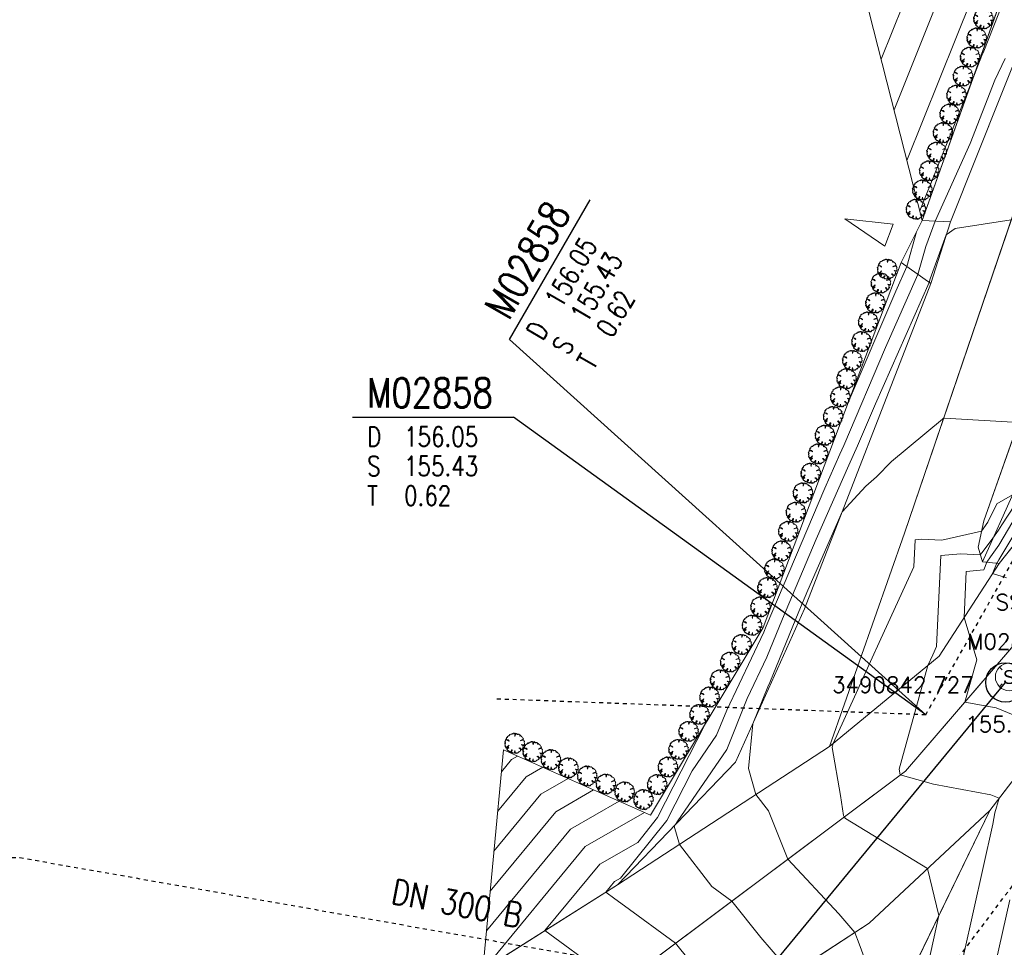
# Model space of a CAD drawing. Header units: metres. Extents: x 3490449 to 3490968, y 5754217 to 5754743.
# Tile 138 of 212: x 3490818 to 3490843, y 5754540 to 5754564. Entities that reach past the tile are written whole.
import ezdxf
from ezdxf.enums import TextEntityAlignment as Align

# ---------------------------------------------------------------- set-up
doc = ezdxf.new("R2010")
doc.units = ezdxf.units.M
doc.header["$LTSCALE"] = 0.25
doc.linetypes.add('Kartierung-07$0$AUSGEZOGEN', pattern=[0])
doc.linetypes.add('Kartierung-07$0$STRICHLINIE', pattern=[19.05, 12.7, -6.35])
for name, color, linetype, lineweight, true_color in [('Kartierung-07$0$$BRUCH', 7, 'Continuous', 18, 0x82563a), ('Kartierung-07$0$$HOEHEN_Haupt', 7, 'Continuous', 18, 0x82563a), ('Kartierung-07$0$$HOEHEN_Mittel', 7, 'Continuous', 18, 0x82563a), ('Kartierung-07$0$$P_INF_FL', 7, 'Kartierung-07$0$AUSGEZOGEN', 18, 0x82563a), ('Kartierung-07$0$$P_INF_H_Schacht', 7, 'Kartierung-07$0$AUSGEZOGEN', 18, 0x82563a), ('Kartierung-07$0$$P_INF_NR_Schacht', 7, 'Kartierung-07$0$AUSGEZOGEN', 18, 0x82563a), ('Kartierung-07$0$$P_INF_X', 7, 'Kartierung-07$0$AUSGEZOGEN', 18, 0x82563a), ('Kartierung-07$0$$PKT_SS', 7, 'Continuous', 18, 0x82563a), ('Kartierung-07$0$B_Befestigt', 7, 'Continuous', 18, 0x82563a), ('Kartierung-07$0$B_Boeschung_OK', 7, 'Continuous', 18, 0x82563a), ('Kartierung-07$0$B_Gelaendeknick', 7, 'Continuous', 18, 0x82563a), ('Kartierung-07$0$B_Hecke', 7, 'Continuous', 18, 0x82563a), ('Kartierung-07$0$B_Zufahrt_Zugang', 7, 'Continuous', 18, 0x82563a), ('Kartierung-07$0$Hilfe_DGM', 7, 'Continuous', 18, 0x82563a), ('Kartierung-07$0$SYM_SS', 7, 'Kartierung-07$0$AUSGEZOGEN', 18, 0x82563a)]:
    doc.layers.add(name, color=color, linetype=linetype, lineweight=lineweight, true_color=true_color)
for name, color, linetype in [('Kartierung-07$0$B_RW-Leitung', 7, 'Kartierung-07$0$STRICHLINIE'), ('Kartierung-07$0$B_Schachtschrift_RW', 7, 'Continuous'), ('Kartierung-07$0$B_Schachtschrift_RW_60Grad', 7, 'Continuous'), ('Kartierung-07$0$B_SW_Schacht', 7, 'Continuous')]:
    doc.layers.add(name, color=color, linetype=linetype)
for name, color, linetype, true_color in [('Kartierung-07$0$B_RW-Leitung_Aus', 7, 'Kartierung-07$0$STRICHLINIE', 0x82563a), ('Kartierung-07$0$B_RW-Leitung_Schrift_Aus', 7, 'Kartierung-07$0$AUSGEZOGEN', 0x82563a), ('Kartierung-07$0$B_SW-Leitung_AUS', 7, 'Continuous', 0x82563a)]:
    doc.layers.add(name, color=color, linetype=linetype, true_color=true_color)
doc.styles.add('Kartierung-07$0$2', font='TXT')
doc.styles.add('Kartierung-07$0$STANDARD', font='romans.shx', dxfattribs={"width": 0.8})

# ---------------------------------------------------------------- blocks, each defined once
blk = doc.blocks.new('Kartierung-07$0$PKT_SS')
at = {"layer": 'Kartierung-07$0$SYM_SS'}
for p, q in [((-0.247, 0.247), (-0.177, 0.177)), ((0.177, 0.177), (0.247, 0.247)), ((0.177, 0.177), (0.247, 0.247)), ((-0.247, -0.247), (-0.177, -0.177)), ((0.177, -0.177), (0.247, -0.247))]:
    blk.add_line(p, q, dxfattribs=at)
blk.add_circle((0, 0), 0.35, dxfattribs=at)
at = {"layer": 'Kartierung-07$0$$P_INF_FL', "style": 'Kartierung-07$0$STANDARD'}
blk.add_attdef('CODE', text='', height=0.8, dxfattribs=at).set_placement((0, 1.7), align=Align.CENTER)
at = {"layer": 'Kartierung-07$0$$P_INF_H_Schacht', "style": 'Kartierung-07$0$STANDARD'}
blk.add_attdef('H', text='', height=0.8, dxfattribs=at).set_placement((0, -1.4), align=Align.CENTER)
at = {"layer": 'Kartierung-07$0$$P_INF_NR_Schacht', "style": 'Kartierung-07$0$STANDARD'}
blk.add_attdef('NR', text='', height=0.8, dxfattribs=at).set_placement((0, 0.7), align=Align.CENTER)
at = {"layer": 'Kartierung-07$0$$P_INF_X', "style": 'Kartierung-07$0$STANDARD'}
blk.add_attdef('X', text='', height=0.8, dxfattribs=at).set_placement((-0.9, -0.4), align=Align.RIGHT)
blk.add_attdef('Y', (0.7, -0.4), '', height=0.8, dxfattribs=at)
at = {"layer": 'Kartierung-07$0$SYM_SS', "style": 'Kartierung-07$0$2'}
blk.add_text('S', height=0.35, dxfattribs=at).set_placement((0, -0.178), align=Align.CENTER)
blk = doc.blocks.new('Kartierung-07$0$Hecke')
at = {"layer": 'Kartierung-07$0$B_Hecke'}
blk.add_lwpolyline([(-0.447, -0.197), (-0.472, -0.185), (-0.46, -0.147), (-0.472, -0.147), (-0.485, -0.16), (-0.497, -0.135), (-0.485, -0.122), (-0.485, -0.11), (-0.46, -0.085), (-0.485, -0.085), (-0.497, -0.06), (-0.485, -0.06), (-0.497, -0.035), (-0.497, -0.01), (-0.485, 0.003), (-0.485, -0.01), (-0.472, -0.01), (-0.46, 0.003), (-0.472, 0.04), (-0.497, 0.028), (-0.51, 0.065), (-0.472, 0.09), (-0.485, 0.103), (-0.46, 0.115), (-0.46, 0.14), (-0.46, 0.165), (-0.435, 0.178), (-0.36, 0.14), (-0.347, 0.153), (-0.297, 0.103), (-0.285, 0.115), (-0.335, 0.165), (-0.36, 0.165), (-0.435, 0.203), (-0.447, 0.228), (-0.422, 0.228), (-0.41, 0.24), (-0.422, 0.278), (-0.41, 0.29), (-0.385, 0.29), (-0.372, 0.303), (-0.372, 0.328), (-0.385, 0.328), (-0.322, 0.378), (-0.322, 0.39), (-0.297, 0.378), (-0.26, 0.403), (-0.26, 0.428), (-0.247, 0.44), (-0.222, 0.415), (-0.185, 0.44), (-0.197, 0.465), (-0.185, 0.465), (-0.16, 0.453), (-0.135, 0.478), (-0.122, 0.49), (-0.097, 0.465), (-0.085, 0.49), (-0.072, 0.503), (-0.035, 0.503), (-0.035, 0.465), (-0.022, 0.478), (0.003, 0.503), (0.003, 0.478), (0.015, 0.465), (0.028, 0.49), (0.028, 0.478), (0.003, 0.403), (0.015, 0.34), (0.028, 0.39), (0.065, 0.478), (0.065, 0.503), (0.09, 0.49), (0.09, 0.478), (0.103, 0.465), (0.115, 0.49), (0.128, 0.465), (0.14, 0.44), (0.153, 0.44), (0.178, 0.465), (0.203, 0.453), (0.215, 0.453), (0.24, 0.428), (0.228, 0.415), (0.253, 0.415), (0.278, 0.403), (0.29, 0.39), (0.265, 0.365), (0.265, 0.353), (0.315, 0.365), (0.353, 0.34), (0.353, 0.328), (0.403, 0.303), (0.415, 0.278), (0.415, 0.253), (0.453, 0.24), (0.428, 0.215), (0.453, 0.19), (0.403, 0.178), (0.29, 0.128), (0.303, 0.115), (0.415, 0.153), (0.478, 0.14), (0.465, 0.115), (0.503, 0.09), (0.49, 0.078), (0.49, 0.065), (0.478, 0.04), (0.503, -0.022), (0.49, -0.035), (0.49, -0.097), (0.478, -0.122), (0.453, -0.085), (0.353, -0.072), (0.378, -0.097), (0.403, -0.11), (0.428, -0.135), (0.415, -0.197), (0.453, -0.222), (0.428, -0.247), (0.39, -0.247), (0.415, -0.285), (0.39, -0.297), (0.378, -0.347), (0.365, -0.347), (0.253, -0.235), (0.215, -0.247), (0.253, -0.272), (0.29, -0.31), (0.303, -0.385), (0.278, -0.422), (0.253, -0.41), (0.24, -0.447), (0.203, -0.435), (0.14, -0.51), (0.115, -0.485), (0.078, -0.522), (0.078, -0.485), (0.053, -0.51), (0.028, -0.51), (0.028, -0.46), (0.015, -0.372), (-0.022, -0.51), (-0.047, -0.51), (-0.072, -0.485), (-0.11, -0.497), (-0.135, -0.497), (-0.122, -0.472), (-0.147, -0.46), (-0.16, -0.485), (-0.197, -0.46), (-0.122, -0.372), (-0.122, -0.335), (-0.16, -0.335), (-0.185, -0.41), (-0.235, -0.447), (-0.26, -0.447), (-0.26, -0.41), (-0.31, -0.41), (-0.322, -0.397), (-0.322, -0.372), (-0.347, -0.372), (-0.397, -0.322), (-0.347, -0.272), (-0.297, -0.235), (-0.31, -0.21), (-0.397, -0.297), (-0.41, -0.272), (-0.447, -0.247), (-0.31, -0.16), (-0.31, -0.135), (-0.285, -0.11), (-0.285, -0.097), (-0.36, -0.172), (-0.385, -0.172), (-0.447, -0.197)], dxfattribs=at)
blk = doc.blocks.new('Kartierung-07$0$Zugang')
at = {"layer": 'Kartierung-07$0$B_Zufahrt_Zugang'}
for p, q in [((-0.3, -1.2), (0, 0)), ((0, 0), (0.3, -1.2)), ((-0.3, -1.2), (0.3, -1.2))]:
    blk.add_line(p, q, dxfattribs=at)
blk = doc.blocks.new('Kartierung-07$0$B_Schachtbeschriftung')
blk.add_line((0, 0), (8.186, 0))
at = {"style": 'Kartierung-07$0$STANDARD', "width": 0.8}
for s, p in [('D ', (0.75, -0.5)), ('S ', (0.75, -2)), ('T ', (0.75, -3.5))]:
    blk.add_text(s, height=1, dxfattribs=at).set_placement(p, align=Align.TOP_LEFT)
at = {"ltscale": 0.02, "style": 'Kartierung-07$0$STANDARD', "width": 0.8}
for tag, p, height in [('NUMMER', (0.759, 0.479), 1.5), ('DECKEL', (2.627, -1.5), 1), ('SOHLE', (2.625, -2.996), 1), ('TIEFE', (2.628, -4.501), 1)]:
    blk.add_attdef(tag, p, '', height=height, dxfattribs=at)
at = {"ltscale": 0.02, "style": 'Kartierung-07$0$STANDARD', "width": 0.8, "flags": 1}
blk.add_attdef('FOTO', (1.057, -6.131), '', height=1, dxfattribs=at)

msp = doc.modelspace()

# ---------------------------------------------------------------- linework, layer by layer
at = {"layer": 'Kartierung-07$0$$BRUCH', "ltscale": 0.02}
for p, q in [((3490843.521, 5754566.897), (3490840.517, 5754558.474)), ((3490841.235, 5754558.44), (3490844.512, 5754566.666)), ((3490844.447, 5754563.383), (3490840.067, 5754550.531)), ((3490841.235, 5754558.44), (3490840.517, 5754558.474)), ((3490840.737, 5754556.871), (3490841.235, 5754558.44)), ((3490844.485, 5754557.645), (3490842.083, 5754550.844)), ((3490836.479, 5754548.133), (3490839.982, 5754557.407)), ((3490839.982, 5754557.407), (3490840.737, 5754556.871)), ((3490837.531, 5754548.611), (3490840.737, 5754556.871)), ((3490842.047, 5754549.805), (3490842.871, 5754551.635)), ((3490842.47, 5754549.761), (3490843.468, 5754551.015)), ((3490842.083, 5754550.844), (3490841.939, 5754550.171)), ((3490840.067, 5754550.531), (3490838.161, 5754545.106)), ((3490844.859, 5754550.029), (3490840.091, 5754544.486)), ((3490841.939, 5754550.171), (3490842.047, 5754549.805)), ((3490840.953, 5754547.404), (3490842.47, 5754549.761)), ((3490842.047, 5754549.805), (3490842.47, 5754549.761)), ((3490835.779, 5754544.708), (3490837.531, 5754548.611)), ((3490845.945, 5754548.318), (3490842.234, 5754543.484)), ((3490833.618, 5754543.362), (3490836.479, 5754548.133)), ((3490838.161, 5754545.106), (3490840.953, 5754547.404)), ((3490829.88, 5754545.025), (3490833.618, 5754543.362)), ((3490838.161, 5754545.106), (3490832.776, 5754541.595)), ((3490832.776, 5754541.595), (3490835.779, 5754544.708)), ((3490840.091, 5754544.486), (3490832.212, 5754538.579)), ((3490842.234, 5754543.484), (3490839.171, 5754540.62)), ((3490840.277, 5754539.443), (3490842.234, 5754543.484)), ((3490829.357, 5754539.435), (3490832.776, 5754541.595)), ((3490839.171, 5754540.62), (3490834.204, 5754537.388))]:
    msp.add_line(p, q, dxfattribs=at)
at = {"layer": 'Kartierung-07$0$$HOEHEN_Haupt', "ltscale": 0.02}
for points in [[(3490834.909, 5754539.294), (3490834.253, 5754540.109), (3490832.958, 5754541.059), (3490832.71, 5754541.241), (3490832.482, 5754541.409), (3490832.705, 5754541.679), (3490832.858, 5754541.767), (3490834.033, 5754543.229), (3490834.675, 5754544.492), (3490835.297, 5754545.394), (3490835.553, 5754546.034), (3490836.493, 5754548.018), (3490836.554, 5754548.167), (3490838.046, 5754551.673), (3490838.424, 5754552.534), (3490838.524, 5754552.761), (3490839.59, 5754555.249), (3490840.411, 5754557.103), (3490840.608, 5754557.812), (3490840.846, 5754558.458), (3490841.737, 5754560.428), (3490842.361, 5754562.04), (3490842.627, 5754562.591)], [(3490842.821, 5754550.826), (3490842.465, 5754550.229), (3490842.255, 5754549.927), (3490842.162, 5754549.793), (3490842.082, 5754549.597), (3490841.639, 5754549.559), (3490841.586, 5754548.387), (3490841.903, 5754547.313), (3490841.598, 5754546.237), (3490842.4, 5754546.088), (3490843.792, 5754545.514)], [(3490831.526, 5754544.293), (3490830.834, 5754543.895), (3490829.639, 5754542.447)], [(3490842.741, 5754541.217), (3490842.08, 5754538.233)]]:
    msp.add_lwpolyline(points, dxfattribs=at)
at = {"layer": 'Kartierung-07$0$$HOEHEN_Mittel', "ltscale": 0.02}
for points in [[(3490839.477, 5754562.571), (3490840.036, 5754563.963), (3490840.387, 5754564.836), (3490840.652, 5754565.498), (3490841.949, 5754569.104), (3490842.345, 5754569.709), (3490843.492, 5754571.472)], [(3490839.803, 5754561.287), (3490840.705, 5754563.532), (3490841.271, 5754564.942), (3490841.699, 5754566.008), (3490842.523, 5754568.298), (3490843.389, 5754569.625)], [(3490840.129, 5754560.002), (3490841.374, 5754563.101), (3490842.155, 5754565.047), (3490842.746, 5754566.519)], [(3490840.455, 5754558.718), (3490841.785, 5754562.03), (3490842.031, 5754562.664), (3490842.04, 5754562.682), (3490842.064, 5754562.733), (3490842.978, 5754565.038)], [(3490842.781, 5754558.494), (3490841.353, 5754558.268), (3490841.13, 5754558.11), (3490840.72, 5754556.994), (3490840.694, 5754556.901), (3490839.33, 5754553.82), (3490838.872, 5754552.749), (3490838.654, 5754552.254), (3490837.828, 5754550.376), (3490836.968, 5754548.355), (3490836.569, 5754547.377), (3490836.073, 5754546.329), (3490835.553, 5754545.029), (3490834.291, 5754543.197), (3490834.269, 5754543.154), (3490834.215, 5754543.087), (3490834.351, 5754542.622), (3490835.174, 5754541.551), (3490835.68, 5754541.179), (3490836.422, 5754540.259), (3490837.207, 5754539.342)], [(3490840.372, 5754558.184), (3490840.127, 5754557.304), (3490839.85, 5754556.678), (3490838.639, 5754553.851)], [(3490839.408, 5754538.765), (3490838.919, 5754540.098), (3490838.804, 5754540.381), (3490838.399, 5754540.853), (3490837.108, 5754542.249), (3490836.613, 5754543.475), (3490836.295, 5754543.889), (3490836.103, 5754544.548), (3490836.217, 5754545.684), (3490836.593, 5754546.624), (3490836.646, 5754546.736), (3490837.382, 5754548.543), (3490837.61, 5754549.078), (3490838.485, 5754551.069), (3490839.086, 5754551.728), (3490839.356, 5754551.964), (3490839.736, 5754552.354), (3490841.033, 5754553.429), (3490841.056, 5754553.451), (3490841.063, 5754553.454), (3490841.084, 5754553.448), (3490842.964, 5754553.339)], [(3490840.59, 5754539.233), (3490840.94, 5754540.812), (3490840.654, 5754542.007), (3490838.572, 5754543.28), (3490838.535, 5754543.32), (3490838.52, 5754543.357), (3490838.441, 5754543.861), (3490838.229, 5754545.084), (3490838.257, 5754545.185), (3490838.798, 5754546.37), (3490839.249, 5754547.358), (3490839.427, 5754547.748), (3490840.309, 5754549.678), (3490840.34, 5754550.362), (3490840.491, 5754550.375), (3490841.014, 5754550.349), (3490842.026, 5754550.577), (3490842.187, 5754550.81), (3490842.412, 5754551.277), (3490842.811, 5754551.503)], [(3490843.022, 5754551.478), (3490842.54, 5754550.744), (3490842.46, 5754550.61), (3490842.315, 5754550.4), (3490842.066, 5754550.073), (3490841.995, 5754549.98), (3490841.501, 5754550.005), (3490840.99, 5754549.961), (3490840.884, 5754547.648), (3490840.79, 5754547.441), (3490840.664, 5754547.166), (3490840.005, 5754544.78), (3490839.937, 5754544.535), (3490839.963, 5754544.39), (3490840.805, 5754544.152), (3490842.259, 5754543.881), (3490842.472, 5754543.794), (3490842.365, 5754543.42), (3490842.311, 5754543.138), (3490841.335, 5754538.733)], [(3490843.101, 5754550.908), (3490842.469, 5754549.849), (3490842.43, 5754549.792), (3490842.412, 5754549.767), (3490842.305, 5754549.504), (3490842.659, 5754549.398)], [(3490827.933, 5754527.916), (3490829.349, 5754529.511), (3490831.624, 5754531.164), (3490834.12, 5754533.098), (3490834.933, 5754534.956), (3490835.335, 5754535.873), (3490834.238, 5754537.084), (3490834.044, 5754537.308), (3490833.769, 5754537.648), (3490832.826, 5754539.039), (3490832.362, 5754539.38), (3490830.935, 5754540.432), (3490832.331, 5754542.122), (3490833.29, 5754542.673), (3490833.797, 5754543.305), (3490834.994, 5754545.657)], [(3490830.235, 5754544.867), (3490830.086, 5754544.781), (3490829.828, 5754544.469)], [(3490830.881, 5754544.58), (3490830.46, 5754544.338), (3490829.733, 5754543.458)], [(3490832.172, 5754544.005), (3490831.208, 5754543.452), (3490829.544, 5754541.436)], [(3490832.817, 5754543.718), (3490831.582, 5754543.009), (3490829.45, 5754540.426)], [(3490826.92, 5754527.76), (3490828.684, 5754529.746), (3490831.518, 5754531.806), (3490833.236, 5754533.137), (3490834.073, 5754535.048), (3490833.74, 5754535.451), (3490832.707, 5754536.638), (3490831.919, 5754537.617), (3490831.511, 5754538.282), (3490829.454, 5754539.406), (3490829.388, 5754539.455), (3490831.957, 5754542.566), (3490833.463, 5754543.431)]]:
    msp.add_lwpolyline(points, dxfattribs=at)
at = {"layer": 'Kartierung-07$0$B_Befestigt', "ltscale": 0.02}
for points, elevation in [([(3490862.905, 5754622.561), (3490860.674, 5754614.352), (3490859.134, 5754607.126), (3490856.867, 5754599.072), (3490853.35, 5754587.172), (3490852.044, 5754582.171), (3490849.902, 5754575.021), (3490847.195, 5754565.656), (3490844.485, 5754557.645), (3490842.083, 5754550.844), (3490841.939, 5754550.171), (3490842.047, 5754549.805)], 161.404), ([(3490825.245, 5754538.097), (3490829.357, 5754539.435), (3490832.776, 5754541.595), (3490835.779, 5754544.708), (3490837.531, 5754548.611), (3490840.737, 5754556.871), (3490841.235, 5754558.44), (3490844.512, 5754566.666), (3490847.319, 5754575.912), (3490849.072, 5754582.46), (3490848.929, 5754582.921), (3490850.538, 5754587.529), (3490853.887, 5754599.873), (3490856.055, 5754608.085), (3490857.956, 5754615.478), (3490859.617, 5754621.091), (3490859.439, 5754621.329)], 157.106), ([(3490851.231, 5754558.944), (3490848.661, 5754553.749), (3490845.945, 5754548.318), (3490842.234, 5754543.484), (3490839.171, 5754540.62), (3490834.204, 5754537.388), (3490828.645, 5754534.603), (3490823.058, 5754532.436)], 155.263), ([(3490841.235, 5754558.44), (3490840.517, 5754558.474)], 156.404), ([(3490839.982, 5754557.407), (3490840.737, 5754556.871)], 156.651), ([(3490840.277, 5754539.443), (3490842.234, 5754543.484)], 157.232)]:
    msp.add_lwpolyline(points, dxfattribs=dict(at, elevation=elevation))
msp.add_lwpolyline([(3490842.047, 5754549.805), (3490842.047, 5754549.805), (3490842.47, 5754549.761), (3490843.468, 5754551.015), (3490845.598, 5754554.621), (3490847.804, 5754559.135), (3490847.732, 5754559.885), (3490848.378, 5754560.276), (3490851.927, 5754567.498), (3490857.905, 5754579.147), (3490862.9, 5754588.36), (3490869.354, 5754599.328)], dxfattribs=at)
at = {"layer": 'Kartierung-07$0$B_Boeschung_OK', "ltscale": 0.02}
msp.add_lwpolyline([(3490842.047, 5754549.805), (3490842.871, 5754551.635), (3490845.344, 5754558.088), (3490847.925, 5754565.34), (3490851.275, 5754574.852), (3490853.47, 5754581.777), (3490855.634, 5754586.559), (3490857.31, 5754591.993), (3490861.407, 5754600.105), (3490864.542, 5754607.976), (3490868.117, 5754613.372), (3490872.543, 5754618.361)], dxfattribs=at)
at = {"layer": 'Kartierung-07$0$B_Gelaendeknick', "ltscale": 0.02}
for points, elevation in [([(3490862.993, 5754627.749), (3490860.827, 5754620.291), (3490858.372, 5754610.751), (3490854.889, 5754598.061), (3490851.672, 5754586.302), (3490848.754, 5754576.629), (3490844.447, 5754563.383), (3490840.067, 5754550.531), (3490838.161, 5754545.106), (3490840.953, 5754547.404)], 162.01), ([(3490849.515, 5754559.086), (3490844.859, 5754550.029), (3490840.091, 5754544.486), (3490832.212, 5754538.579), (3490823.429, 5754534.854)], 155.329), ([(3490840.953, 5754547.404), (3490842.47, 5754549.761)], 156.088), ([(3490838.161, 5754545.106), (3490832.776, 5754541.595)], 156.204)]:
    msp.add_lwpolyline(points, dxfattribs=dict(at, elevation=elevation))
at = {"layer": 'Kartierung-07$0$B_Hecke', "ltscale": 0.02, "elevation": 157.255}
for points in [[(3490845.002, 5754572.212), (3490843.521, 5754566.897), (3490840.517, 5754558.474)], [(3490829.88, 5754545.025), (3490833.618, 5754543.362), (3490836.479, 5754548.133), (3490839.982, 5754557.407)]]:
    msp.add_lwpolyline(points, dxfattribs=at)
at = {"layer": 'Kartierung-07$0$B_RW-Leitung', "ltscale": 0.01}
for q in [(3490843.319, 5754550.707), (3490829.647, 5754546.317)]:
    msp.add_line((3490840.608, 5754545.913), q, dxfattribs=at)
at = {"layer": 'Kartierung-07$0$B_RW-Leitung_Aus', "ltscale": 0.02}
for p, q in [((3490840.35, 5754538.288), (3490852.041, 5754553.87)), ((3490801.188, 5754542.184), (3490817.591, 5754542.287)), ((3490817.591, 5754542.287), (3490840.35, 5754538.288))]:
    msp.add_line(p, q, dxfattribs=at)
at = {"layer": 'Kartierung-07$0$B_Schachtschrift_RW', "ltscale": 0.02, "elevation": 155.099}
msp.add_lwpolyline([(3490840.608, 5754545.913), (3490830.134, 5754553.481)], dxfattribs=at)
at = {"layer": 'Kartierung-07$0$B_Schachtschrift_RW_60Grad', "ltscale": 0.02, "elevation": 155.099}
msp.add_lwpolyline([(3490840.608, 5754545.913), (3490830.035, 5754555.452)], dxfattribs=at)
at = {"layer": 'Kartierung-07$0$B_SW-Leitung_AUS', "ltscale": 0.02}
msp.add_line((3490830.972, 5754532.594), (3490842.634, 5754546.737), dxfattribs=at)
at = {"layer": 'Kartierung-07$0$B_SW_Schacht', "ltscale": 0.02}
msp.add_circle((3490842.634, 5754546.737), 0.5, dxfattribs=at)
at = {"layer": 'Kartierung-07$0$Hilfe_DGM', "ltscale": 0.02}
msp.add_lwpolyline([(3490829.357, 5754539.435), (3490829.88, 5754545.025), (3490833.618, 5754543.362), (3490836.479, 5754548.133), (3490839.982, 5754557.407), (3490840.517, 5754558.474), (3490838.946, 5754564.665), (3490833.326, 5754566.454), (3490833.326, 5754566.454), (3490830.824, 5754573.734), (3490827.121, 5754575.486), (3490820.512, 5754578.502), (3490819.294, 5754578.942), (3490818.965, 5754579.17), (3490820.207, 5754584.016), (3490823.853, 5754587.865), (3490831.866, 5754590.077), (3490836.826, 5754589.515), (3490844.07, 5754585.737)], dxfattribs=at)

# ---------------------------------------------------------------- block references
at = {"layer": 'Kartierung-07$0$$PKT_SS'}
ref = msp.add_blockref('Kartierung-07$0$PKT_SS', (3490842.727, 5754546.876, 155.939), dxfattribs=at)
ref.add_attrib('Y', '5754546.876', (3490843.427, 5754546.476, 155.939), dxfattribs={"layer": 'Kartierung-07$0$$P_INF_X', "height": 0.4, "style": 'Kartierung-07$0$STANDARD'})
ref.add_attrib('X', '3490842.727', dxfattribs={"layer": 'Kartierung-07$0$$P_INF_X', "height": 0.4, "style": 'Kartierung-07$0$STANDARD'}).set_placement((3490841.827, 5754546.476, 155.939), align=Align.RIGHT)
ref.add_attrib('H', '155.939', dxfattribs={"layer": 'Kartierung-07$0$$P_INF_H_Schacht', "height": 0.4, "style": 'Kartierung-07$0$STANDARD'}).set_placement((3490842.727, 5754545.476, 155.939), align=Align.CENTER)
ref.add_attrib('CODE', 'SS', dxfattribs={"layer": 'Kartierung-07$0$$P_INF_FL', "height": 0.4, "style": 'Kartierung-07$0$STANDARD'}).set_placement((3490842.727, 5754548.576, 155.939), align=Align.CENTER)
ref.add_attrib('NR', 'M02859', dxfattribs={"layer": 'Kartierung-07$0$$P_INF_NR_Schacht', "height": 0.4, "style": 'Kartierung-07$0$STANDARD'}).set_placement((3490842.727, 5754547.576, 155.939), align=Align.CENTER)
at = {"layer": 'Kartierung-07$0$B_Hecke', "ltscale": 0.02, "xscale": 0.5, "yscale": 0.5, "zscale": 0.5}
for p in [(3490842.074, 5754563.604), (3490841.904, 5754563.116), (3490841.735, 5754562.631), (3490841.556, 5754562.148), (3490841.391, 5754561.663), (3490841.217, 5754561.185), (3490841.047, 5754560.711), (3490840.887, 5754560.217), (3490840.698, 5754559.743), (3490840.523, 5754559.254), (3490840.359, 5754558.764), (3490839.63, 5754557.24), (3490839.467, 5754556.889), (3490839.33, 5754556.385), (3490839.147, 5754555.902), (3490838.976, 5754555.403), (3490838.744, 5754554.924), (3490838.597, 5754554.46), (3490838.439, 5754553.997), (3490838.256, 5754553.498), (3490838.049, 5754553.022), (3490837.878, 5754552.547), (3490837.687, 5754552.057), (3490837.489, 5754551.557), (3490837.31, 5754551.068), (3490837.115, 5754550.58), (3490836.949, 5754550.082), (3490836.763, 5754549.623), (3490836.586, 5754549.151), (3490836.411, 5754548.662), (3490836.196, 5754548.193), (3490835.932, 5754547.705), (3490835.64, 5754547.258), (3490835.384, 5754546.807), (3490835.116, 5754546.372), (3490834.86, 5754545.928), (3490834.583, 5754545.497), (3490830.166, 5754545.194), (3490830.624, 5754544.982), (3490834.327, 5754545.039), (3490831.087, 5754544.779), (3490831.53, 5754544.571), (3490834.058, 5754544.592), (3490832.009, 5754544.364), (3490832.483, 5754544.158), (3490832.958, 5754543.961), (3490833.786, 5754544.146), (3490833.437, 5754543.765)]:
    msp.add_blockref('Kartierung-07$0$Hecke', p, dxfattribs=at)
at = {"layer": 'Kartierung-07$0$B_Schachtschrift_RW', "ltscale": 0.02, "xscale": 0.5, "yscale": 0.5, "zscale": 0.5}
msp.add_blockref('Kartierung-07$0$B_Schachtbeschriftung', (3490826.041, 5754553.481, 155.099), dxfattribs=at).add_auto_attribs({'NUMMER': 'M02858', 'DECKEL': '156.05', 'SOHLE': '155.43', 'TIEFE': '0.62'})
at = {"layer": 'Kartierung-07$0$B_Schachtschrift_RW_60Grad', "ltscale": 0.02, "xscale": 0.4999999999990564, "yscale": 0.4999999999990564, "zscale": 0.4999999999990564, "rotation": 59.99999999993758}
msp.add_blockref('Kartierung-07$0$B_Schachtbeschriftung', (3490830.035, 5754555.452), dxfattribs=at).add_auto_attribs({'NUMMER': 'M02858', 'DECKEL': '156.05', 'SOHLE': '155.43', 'TIEFE': '0.62'})
at = {"layer": 'Kartierung-07$0$B_Zufahrt_Zugang', "ltscale": 0.02, "rotation": 69.67089761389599}
msp.add_blockref('Kartierung-07$0$Zugang', (3490838.552, 5754558.518), dxfattribs=at)

# ---------------------------------------------------------------- texts
at = {"layer": 'Kartierung-07$0$B_RW-Leitung_Schrift_Aus', "ltscale": 0.02, "style": 'Kartierung-07$0$STANDARD', "width": 0.8}
msp.add_text('DN 300 B', height=0.625, rotation=349.1162, dxfattribs=at).set_placement((3490827.002, 5754541.131))

doc.saveas('drawing.dxf')
